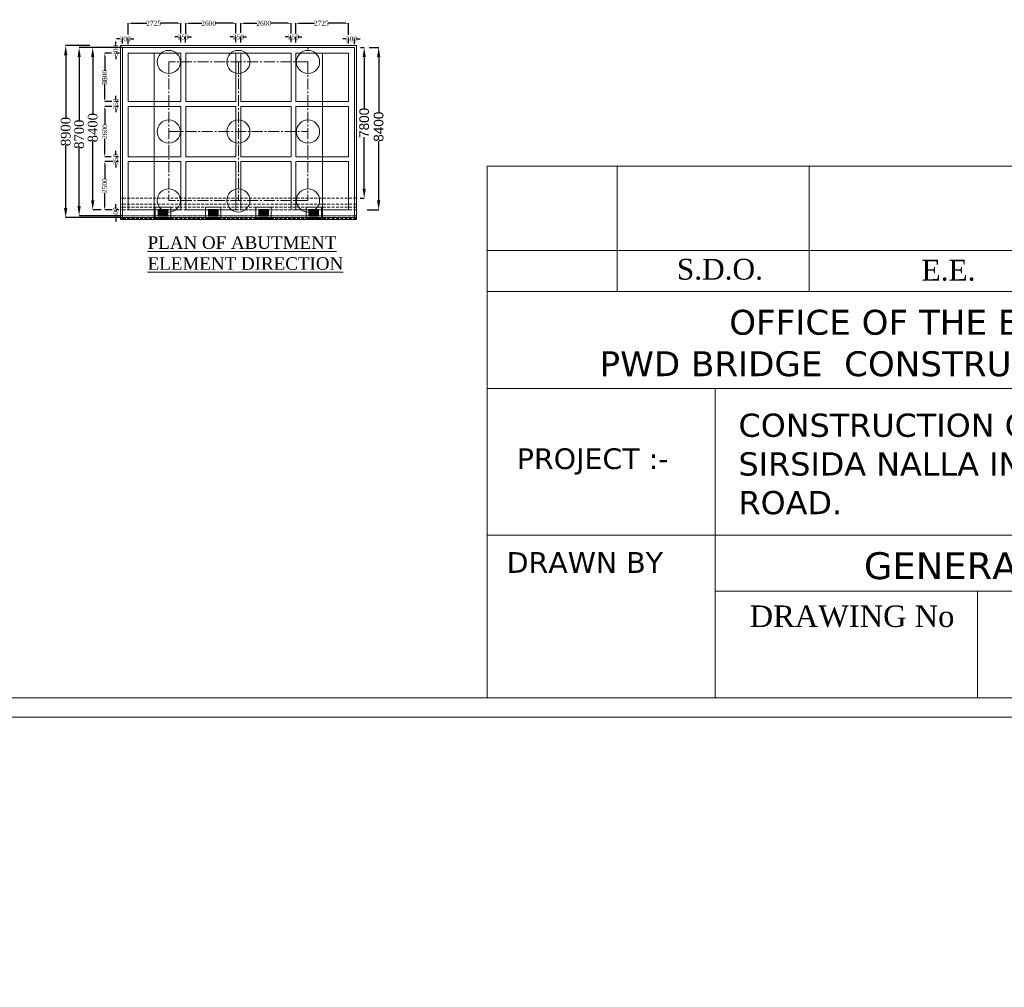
# Model space of a CAD drawing. Header units: millimetres. Extents: x -20950785 to 389010297, y -11535949 to 14056629.
# Tile 247 of 256: x 13515200 to 13617038, y -1696708 to -1596660. Entities that reach past the tile are written whole.
import ezdxf

# ---------------------------------------------------------------- set-up
doc = ezdxf.new("R2010")
doc.units = ezdxf.units.MM
doc.header["$LTSCALE"] = 60
doc.header["$MEASUREMENT"] = 0
doc.linetypes.add('CENTER2', pattern=[28.575, 19.05, -3.175, 3.175, -3.175])
doc.linetypes.add('HIDDEN', pattern=[0.375, 0.25, -0.125])
doc.styles.add('Annotative', font='arial.ttf')
doc.styles.add('PDF Arial Bold', font='times.ttf')
doc.styles.add('style1', font='txt.shx', dxfattribs={"height": 1})
doc.dimstyles.get("Standard").update_dxf_attribs({"dimtxt": 400, "dimasz": 215, "dimexe": 0.18, "dimexo": 0.0625, "dimgap": 0.09, "dimtad": 0, "dimtih": 1, "dimtoh": 1, "dimdec": 0, "dimzin": 4, "dimdsep": 46, "dimtxsty": 'Standard', "dimblk": 'OPEN90', "dimcen": 0, "dimadec": 0, "dimazin": 1, "dimtfac": 1, "dimtdec": 0, "dimtix": 1, "dimtofl": 0, "dimtmove": 0, "dimatfit": 3, "dimldrblk": 'OPEN30', "dimfxl": 1, "dimtolj": 1, "dimtzin": 0, "dimarcsym": 0})

# ---------------------------------------------------------------- blocks, each defined once
blk = doc.blocks.new('*D1266')
at = {"color": 0, "linetype": 'Continuous', "lineweight": -2, "ltscale": 2, "transparency": 16777216}
for p, q in [((13550453, -1599528), (13550832, -1599528)), ((13550832, -1600528), (13550832, -1605841)), ((13550832, -1614128), (13550832, -1608815)), ((13550422, -1615128), (13550832, -1615128))]:
    blk.add_line(p, q, dxfattribs=at)
at = {"color": 0, "linetype": 'Continuous', "lineweight": 9, "ltscale": 2, "transparency": 16777216}
for points in [[(13550665, -1600528), (13550998, -1600528), (13550832, -1599528)], [(13550665, -1614128), (13550998, -1614128), (13550832, -1615128)]]:
    blk.add_solid(points, dxfattribs=at)
at = {"layer": 'Defpoints', "color": 0, "linetype": 'Continuous', "lineweight": 9, "ltscale": 2, "transparency": 16777216}
for p in [(13550452, -1599528), (13550422, -1615128), (13550832, -1615128)]:
    blk.add_point(p, dxfattribs=at)
at = {"color": 0, "linetype": 'Continuous', "lineweight": 9, "ltscale": 2, "transparency": 16777216, "insert": (13550832, -1607328), "char_height": 1000, "attachment_point": 5, "rotation": 90, "style": 'PDF Arial Bold'}
blk.add_mtext('\\A1;{\\fArial|b0|i0|c0|p34;7800}', dxfattribs=at)
blk = doc.blocks.new('*D1267')
at = {"color": 0, "linetype": 'Continuous', "lineweight": -2, "ltscale": 2, "transparency": 16777216}
for p, q in [((13551346, -1599528), (13552329, -1599528)), ((13552329, -1600528), (13552329, -1606236)), ((13552329, -1615328), (13552329, -1609220)), ((13551129, -1616328), (13552329, -1616328))]:
    blk.add_line(p, q, dxfattribs=at)
at = {"color": 0, "linetype": 'Continuous', "lineweight": 9, "ltscale": 2, "transparency": 16777216}
for points in [[(13552162, -1600528), (13552495, -1600528), (13552329, -1599528)], [(13552162, -1615328), (13552495, -1615328), (13552329, -1616328)]]:
    blk.add_solid(points, dxfattribs=at)
at = {"layer": 'Defpoints', "color": 0, "linetype": 'Continuous', "lineweight": 9, "ltscale": 2, "transparency": 16777216}
for p in [(13551346, -1599528), (13551128, -1616328), (13552329, -1616328)]:
    blk.add_point(p, dxfattribs=at)
at = {"color": 0, "linetype": 'Continuous', "lineweight": 9, "ltscale": 2, "transparency": 16777216, "insert": (13552329, -1607728), "char_height": 1000, "attachment_point": 5, "rotation": 90, "style": 'PDF Arial Bold'}
blk.add_mtext('\\A1;{\\fArial|b0|i0|c0|p34;8400}', dxfattribs=at)
blk = doc.blocks.new('*D1270')
at = {"color": 0, "linetype": 'Continuous', "lineweight": -2, "ltscale": 2, "transparency": 16777216}
for p, q in [((13543768, -1598113), (13543768, -1597028)), ((13544068, -1597029), (13545691, -1597029)), ((13548918, -1597029), (13547104, -1597029)), ((13549218, -1598235), (13549218, -1597028))]:
    blk.add_line(p, q, dxfattribs=at)
at = {"color": 0, "linetype": 'Continuous', "lineweight": 9, "ltscale": 2, "transparency": 16777216}
for points in [[(13544068, -1596979), (13544068, -1597079), (13543768, -1597029)], [(13548918, -1596979), (13548918, -1597079), (13549218, -1597029)]]:
    blk.add_solid(points, dxfattribs=at)
at = {"layer": 'Defpoints', "color": 0, "linetype": 'Continuous', "lineweight": 9, "ltscale": 2, "transparency": 16777216}
for p in [(13543768, -1597029), (13543768, -1598113), (13549218, -1598235)]:
    blk.add_point(p, dxfattribs=at)
at = {"color": 0, "linetype": 'Continuous', "lineweight": 9, "ltscale": 2, "transparency": 16777216, "insert": (13546398, -1597029), "char_height": 500, "attachment_point": 5, "style": 'PDF Arial Bold'}
blk.add_mtext('\\A1;2725', dxfattribs=at)
blk = doc.blocks.new('*D1271')
at = {"color": 0, "linetype": 'Continuous', "lineweight": -2, "ltscale": 2, "transparency": 16777216}
for p, q in [((13538068, -1598023), (13538068, -1597028)), ((13538368, -1597029), (13539730, -1597029)), ((13542968, -1597029), (13541165, -1597029)), ((13543268, -1598080), (13543268, -1597028))]:
    blk.add_line(p, q, dxfattribs=at)
at = {"color": 0, "linetype": 'Continuous', "lineweight": 9, "ltscale": 2, "transparency": 16777216}
for points in [[(13538368, -1596979), (13538368, -1597079), (13538068, -1597029)], [(13542968, -1596979), (13542968, -1597079), (13543268, -1597029)]]:
    blk.add_solid(points, dxfattribs=at)
at = {"layer": 'Defpoints', "color": 0, "linetype": 'Continuous', "lineweight": 9, "ltscale": 2, "transparency": 16777216}
for p in [(13538068, -1597029), (13538068, -1598023), (13543268, -1598080)]:
    blk.add_point(p, dxfattribs=at)
at = {"color": 0, "linetype": 'Continuous', "lineweight": 9, "ltscale": 2, "transparency": 16777216, "insert": (13540448, -1597029), "char_height": 500, "attachment_point": 5, "style": 'PDF Arial Bold'}
blk.add_mtext('\\A1;2600', dxfattribs=at)
blk = doc.blocks.new('*D1272')
at = {"color": 0, "linetype": 'Continuous', "lineweight": -2, "ltscale": 2, "transparency": 16777216}
for p, q in [((13532368, -1598127), (13532368, -1597028)), ((13532668, -1597029), (13534030, -1597029)), ((13537268, -1597029), (13535465, -1597029)), ((13537568, -1598104), (13537568, -1597028))]:
    blk.add_line(p, q, dxfattribs=at)
at = {"color": 0, "linetype": 'Continuous', "lineweight": 9, "ltscale": 2, "transparency": 16777216}
for points in [[(13532668, -1596979), (13532668, -1597079), (13532368, -1597029)], [(13537268, -1596979), (13537268, -1597079), (13537568, -1597029)]]:
    blk.add_solid(points, dxfattribs=at)
at = {"layer": 'Defpoints', "color": 0, "linetype": 'Continuous', "lineweight": 9, "ltscale": 2, "transparency": 16777216}
for p in [(13532368, -1597029), (13532368, -1598127), (13537568, -1598104)]:
    blk.add_point(p, dxfattribs=at)
at = {"color": 0, "linetype": 'Continuous', "lineweight": 9, "ltscale": 2, "transparency": 16777216, "insert": (13534748, -1597029), "char_height": 500, "attachment_point": 5, "style": 'PDF Arial Bold'}
blk.add_mtext('\\A1;2600', dxfattribs=at)
blk = doc.blocks.new('*D1273')
at = {"color": 0, "linetype": 'Continuous', "lineweight": -2, "ltscale": 2, "transparency": 16777216}
for p, q in [((13526418, -1598175), (13526418, -1597028)), ((13526718, -1597029), (13528341, -1597029)), ((13531568, -1597029), (13529754, -1597029)), ((13531868, -1598079), (13531868, -1597028))]:
    blk.add_line(p, q, dxfattribs=at)
at = {"color": 0, "linetype": 'Continuous', "lineweight": 9, "ltscale": 2, "transparency": 16777216}
for points in [[(13526718, -1596979), (13526718, -1597079), (13526418, -1597029)], [(13531568, -1596979), (13531568, -1597079), (13531868, -1597029)]]:
    blk.add_solid(points, dxfattribs=at)
at = {"layer": 'Defpoints', "color": 0, "linetype": 'Continuous', "lineweight": 9, "ltscale": 2, "transparency": 16777216}
for p in [(13526418, -1597029), (13526418, -1598175), (13531868, -1598079)]:
    blk.add_point(p, dxfattribs=at)
at = {"color": 0, "linetype": 'Continuous', "lineweight": 9, "ltscale": 2, "transparency": 16777216, "insert": (13529048, -1597029), "char_height": 500, "attachment_point": 5, "style": 'PDF Arial Bold'}
blk.add_mtext('\\A1;2725', dxfattribs=at)
blk = doc.blocks.new('*D1274')
at = {"color": 0, "linetype": 'Continuous', "lineweight": -2, "ltscale": 2, "transparency": 16777216}
for p, q in [((13542968, -1598447), (13542668, -1598447)), ((13543268, -1598990), (13543268, -1598446)), ((13543768, -1599001), (13543768, -1598446)), ((13544068, -1598447), (13544368, -1598447))]:
    blk.add_line(p, q, dxfattribs=at)
at = {"color": 0, "linetype": 'Continuous', "lineweight": 9, "ltscale": 2, "transparency": 16777216}
for points in [[(13542968, -1598397), (13542968, -1598497), (13543268, -1598447)], [(13544068, -1598397), (13544068, -1598497), (13543768, -1598447)]]:
    blk.add_solid(points, dxfattribs=at)
at = {"layer": 'Defpoints', "color": 0, "linetype": 'Continuous', "lineweight": 9, "ltscale": 2, "transparency": 16777216}
for p in [(13543268, -1598447), (13543268, -1598990), (13543768, -1599001)]:
    blk.add_point(p, dxfattribs=at)
at = {"color": 0, "linetype": 'Continuous', "lineweight": 9, "ltscale": 2, "transparency": 16777216, "insert": (13543518, -1598447), "char_height": 500, "attachment_point": 5, "style": 'PDF Arial Bold'}
blk.add_mtext('\\A1;250', dxfattribs=at)
blk = doc.blocks.new('*D1275')
at = {"color": 0, "linetype": 'Continuous', "lineweight": -2, "ltscale": 2, "transparency": 16777216}
for p, q in [((13537268, -1598447), (13536968, -1598447)), ((13537568, -1598990), (13537568, -1598446)), ((13538068, -1599001), (13538068, -1598446)), ((13538368, -1598447), (13538668, -1598447))]:
    blk.add_line(p, q, dxfattribs=at)
at = {"color": 0, "linetype": 'Continuous', "lineweight": 9, "ltscale": 2, "transparency": 16777216}
for points in [[(13537268, -1598397), (13537268, -1598497), (13537568, -1598447)], [(13538368, -1598397), (13538368, -1598497), (13538068, -1598447)]]:
    blk.add_solid(points, dxfattribs=at)
at = {"layer": 'Defpoints', "color": 0, "linetype": 'Continuous', "lineweight": 9, "ltscale": 2, "transparency": 16777216}
for p in [(13537568, -1598447), (13537568, -1598990), (13538068, -1599001)]:
    blk.add_point(p, dxfattribs=at)
at = {"color": 0, "linetype": 'Continuous', "lineweight": 9, "ltscale": 2, "transparency": 16777216, "insert": (13537818, -1598447), "char_height": 500, "attachment_point": 5, "style": 'PDF Arial Bold'}
blk.add_mtext('\\A1;250', dxfattribs=at)
blk = doc.blocks.new('*D1276')
at = {"color": 0, "linetype": 'Continuous', "lineweight": -2, "ltscale": 2, "transparency": 16777216}
for p, q in [((13531561, -1598447), (13531261, -1598447)), ((13531861, -1598990), (13531861, -1598446)), ((13532362, -1599001), (13532362, -1598446)), ((13532662, -1598447), (13532962, -1598447))]:
    blk.add_line(p, q, dxfattribs=at)
at = {"color": 0, "linetype": 'Continuous', "lineweight": 9, "ltscale": 2, "transparency": 16777216}
for points in [[(13531561, -1598397), (13531561, -1598497), (13531861, -1598447)], [(13532662, -1598397), (13532662, -1598497), (13532362, -1598447)]]:
    blk.add_solid(points, dxfattribs=at)
at = {"layer": 'Defpoints', "color": 0, "linetype": 'Continuous', "lineweight": 9, "ltscale": 2, "transparency": 16777216}
for p in [(13531861, -1598447), (13531861, -1598990), (13532362, -1599001)]:
    blk.add_point(p, dxfattribs=at)
at = {"color": 0, "linetype": 'Continuous', "lineweight": 9, "ltscale": 2, "transparency": 16777216, "insert": (13532111, -1598447), "char_height": 500, "attachment_point": 5, "style": 'PDF Arial Bold'}
blk.add_mtext('\\A1;250', dxfattribs=at)
blk = doc.blocks.new('*D1277')
at = {"color": 0, "linetype": 'Continuous', "lineweight": -2, "ltscale": 2, "transparency": 16777216}
for p, q in [((13548918, -1598647), (13548618, -1598647)), ((13549218, -1599131), (13549218, -1598646)), ((13549818, -1599201), (13549818, -1598646)), ((13550118, -1598647), (13550418, -1598647))]:
    blk.add_line(p, q, dxfattribs=at)
at = {"color": 0, "linetype": 'Continuous', "lineweight": 9, "ltscale": 2, "transparency": 16777216}
for points in [[(13548918, -1598597), (13548918, -1598697), (13549218, -1598647)], [(13550118, -1598597), (13550118, -1598697), (13549818, -1598647)]]:
    blk.add_solid(points, dxfattribs=at)
at = {"layer": 'Defpoints', "color": 0, "linetype": 'Continuous', "lineweight": 9, "ltscale": 2, "transparency": 16777216}
for p in [(13549218, -1598647), (13549218, -1599131), (13549818, -1599201)]:
    blk.add_point(p, dxfattribs=at)
at = {"color": 0, "linetype": 'Continuous', "lineweight": 9, "ltscale": 2, "transparency": 16777216, "insert": (13549518, -1598647), "char_height": 500, "attachment_point": 5, "style": 'PDF Arial Bold'}
blk.add_mtext('\\A1;300', dxfattribs=at)
blk = doc.blocks.new('*D1278')
at = {"color": 0, "linetype": 'Continuous', "lineweight": -2, "ltscale": 2, "transparency": 16777216}
for p, q in [((13525518, -1598647), (13525218, -1598647)), ((13525818, -1599131), (13525818, -1598646)), ((13526418, -1599201), (13526418, -1598646)), ((13526718, -1598647), (13527018, -1598647))]:
    blk.add_line(p, q, dxfattribs=at)
at = {"color": 0, "linetype": 'Continuous', "lineweight": 9, "ltscale": 2, "transparency": 16777216}
for points in [[(13525518, -1598597), (13525518, -1598697), (13525818, -1598647)], [(13526718, -1598597), (13526718, -1598697), (13526418, -1598647)]]:
    blk.add_solid(points, dxfattribs=at)
at = {"layer": 'Defpoints', "color": 0, "linetype": 'Continuous', "lineweight": 9, "ltscale": 2, "transparency": 16777216}
for p in [(13525818, -1598647), (13525818, -1599131), (13526418, -1599201)]:
    blk.add_point(p, dxfattribs=at)
at = {"color": 0, "linetype": 'Continuous', "lineweight": 9, "ltscale": 2, "transparency": 16777216, "insert": (13526118, -1598647), "char_height": 500, "width": 1681.9, "attachment_point": 5, "style": 'PDF Arial Bold'}
blk.add_mtext('\\A1;300', dxfattribs=at)
blk = doc.blocks.new('*D1279')
at = {"color": 0, "linetype": 'Continuous', "lineweight": -2, "ltscale": 2, "transparency": 16777216}
for p, q in [((13524700, -1600128), (13523996, -1600128)), ((13523997, -1600428), (13523997, -1601920)), ((13523997, -1604828), (13523997, -1603336)), ((13524732, -1605128), (13523996, -1605128))]:
    blk.add_line(p, q, dxfattribs=at)
at = {"color": 0, "linetype": 'Continuous', "lineweight": 9, "ltscale": 2, "transparency": 16777216}
for points in [[(13523947, -1600428), (13524047, -1600428), (13523997, -1600128)], [(13523947, -1604828), (13524047, -1604828), (13523997, -1605128)]]:
    blk.add_solid(points, dxfattribs=at)
at = {"layer": 'Defpoints', "color": 0, "linetype": 'Continuous', "lineweight": 9, "ltscale": 2, "transparency": 16777216}
for p in [(13524700, -1600128), (13523997, -1605128), (13524732, -1605128)]:
    blk.add_point(p, dxfattribs=at)
at = {"color": 0, "linetype": 'Continuous', "lineweight": 9, "ltscale": 2, "transparency": 16777216, "insert": (13523997, -1602628), "char_height": 500, "attachment_point": 5, "rotation": 90, "style": 'PDF Arial Bold'}
blk.add_mtext('\\A1;5000', dxfattribs=at)
blk = doc.blocks.new('*D1280')
at = {"color": 0, "linetype": 'Continuous', "lineweight": -2, "ltscale": 2, "transparency": 16777216}
for p, q in [((13524700, -1600128), (13523996, -1600128)), ((13523997, -1600428), (13523997, -1601911)), ((13523997, -1604828), (13523997, -1603345)), ((13524732, -1605128), (13523996, -1605128))]:
    blk.add_line(p, q, dxfattribs=at)
at = {"color": 0, "linetype": 'Continuous', "lineweight": 9, "ltscale": 2, "transparency": 16777216}
for points in [[(13523947, -1600428), (13524047, -1600428), (13523997, -1600128)], [(13523947, -1604828), (13524047, -1604828), (13523997, -1605128)]]:
    blk.add_solid(points, dxfattribs=at)
at = {"layer": 'Defpoints', "color": 0, "linetype": 'Continuous', "lineweight": 9, "ltscale": 2, "transparency": 16777216}
for p in [(13524700, -1600128), (13523997, -1605128), (13524732, -1605128)]:
    blk.add_point(p, dxfattribs=at)
at = {"color": 0, "linetype": 'Continuous', "lineweight": 9, "ltscale": 2, "transparency": 16777216, "insert": (13523997, -1602628), "char_height": 500, "attachment_point": 5, "rotation": 90, "style": 'PDF Arial Bold'}
blk.add_mtext('\\A1;2500', dxfattribs=at)
blk = doc.blocks.new('*D1281')
at = {"color": 0, "linetype": 'Continuous', "lineweight": -2, "ltscale": 2, "transparency": 16777216}
for p, q in [((13524844, -1611328), (13523996, -1611328)), ((13523997, -1611628), (13523997, -1613111)), ((13523997, -1616028), (13523997, -1614545)), ((13524765, -1616328), (13523996, -1616328))]:
    blk.add_line(p, q, dxfattribs=at)
at = {"color": 0, "linetype": 'Continuous', "lineweight": 9, "ltscale": 2, "transparency": 16777216}
for points in [[(13523947, -1611628), (13524047, -1611628), (13523997, -1611328)], [(13523947, -1616028), (13524047, -1616028), (13523997, -1616328)]]:
    blk.add_solid(points, dxfattribs=at)
at = {"layer": 'Defpoints', "color": 0, "linetype": 'Continuous', "lineweight": 9, "ltscale": 2, "transparency": 16777216}
for p in [(13524844, -1611328), (13523997, -1616328), (13524766, -1616328)]:
    blk.add_point(p, dxfattribs=at)
at = {"color": 0, "linetype": 'Continuous', "lineweight": 9, "ltscale": 2, "transparency": 16777216, "insert": (13523997, -1613828), "char_height": 500, "attachment_point": 5, "rotation": 90, "style": 'PDF Arial Bold'}
blk.add_mtext('\\A1;2500', dxfattribs=at)
blk = doc.blocks.new('*D1282')
at = {"color": 0, "linetype": 'Continuous', "lineweight": -2, "ltscale": 2, "transparency": 16777216}
for p, q in [((13524716, -1605628), (13523996, -1605628)), ((13523997, -1605928), (13523997, -1607511)), ((13523997, -1610528), (13523997, -1608945)), ((13524671, -1610828), (13523996, -1610828))]:
    blk.add_line(p, q, dxfattribs=at)
at = {"color": 0, "linetype": 'Continuous', "lineweight": 9, "ltscale": 2, "transparency": 16777216}
for points in [[(13523947, -1605928), (13524047, -1605928), (13523997, -1605628)], [(13523947, -1610528), (13524047, -1610528), (13523997, -1610828)]]:
    blk.add_solid(points, dxfattribs=at)
at = {"layer": 'Defpoints', "color": 0, "linetype": 'Continuous', "lineweight": 9, "ltscale": 2, "transparency": 16777216}
for p in [(13524716, -1605628), (13523997, -1610828), (13524672, -1610828)]:
    blk.add_point(p, dxfattribs=at)
at = {"color": 0, "linetype": 'Continuous', "lineweight": 9, "ltscale": 2, "transparency": 16777216, "insert": (13523997, -1608228), "char_height": 500, "attachment_point": 5, "rotation": 90, "style": 'PDF Arial Bold'}
blk.add_mtext('\\A1;2600', dxfattribs=at)
blk = doc.blocks.new('*D1283')
at = {"color": 0, "linetype": 'Continuous', "lineweight": -2, "ltscale": 2, "transparency": 16777216}
for p, q in [((13525127.5, -1604828), (13525127.5, -1604528)), ((13525434.4375, -1605128), (13525127.32, -1605128)), ((13525405.4375, -1605628), (13525127.32, -1605628)), ((13525127.5, -1605928), (13525127.5, -1606228))]:
    blk.add_line(p, q, dxfattribs=at)
at = {"color": 0, "linetype": 'Continuous', "lineweight": 9, "ltscale": 2, "transparency": 16777216}
for points in [[(13525077.5, -1604828), (13525177.5, -1604828), (13525127.5, -1605128)], [(13525077.5, -1605928), (13525177.5, -1605928), (13525127.5, -1605628)]]:
    blk.add_solid(points, dxfattribs=at)
at = {"layer": 'Defpoints', "color": 0, "linetype": 'Continuous', "lineweight": 9, "ltscale": 2, "transparency": 16777216}
for p in [(13525127.5, -1605628), (13525405.5, -1605628), (13525434.5, -1605128)]:
    blk.add_point(p, dxfattribs=at)
at = {"color": 0, "linetype": 'Continuous', "lineweight": 9, "ltscale": 2, "transparency": 16777216, "insert": (13525127.5, -1605378), "char_height": 500, "attachment_point": 5, "rotation": 90, "style": 'PDF Arial Bold'}
blk.add_mtext('\\A1;250', dxfattribs=at)
blk = doc.blocks.new('*D1284')
at = {"color": 0, "linetype": 'Continuous', "lineweight": -2, "ltscale": 2, "transparency": 16777216}
for p, q in [((13525434.4375, -1610828), (13525127.32, -1610828)), ((13525127.5, -1610528), (13525127.5, -1610228)), ((13525405.4375, -1611328), (13525127.32, -1611328)), ((13525127.5, -1611628), (13525127.5, -1611928))]:
    blk.add_line(p, q, dxfattribs=at)
at = {"color": 0, "linetype": 'Continuous', "lineweight": 9, "ltscale": 2, "transparency": 16777216}
for points in [[(13525077.5, -1610528), (13525177.5, -1610528), (13525127.5, -1610828)], [(13525077.5, -1611628), (13525177.5, -1611628), (13525127.5, -1611328)]]:
    blk.add_solid(points, dxfattribs=at)
at = {"layer": 'Defpoints', "color": 0, "linetype": 'Continuous', "lineweight": 9, "ltscale": 2, "transparency": 16777216}
for p in [(13525434.5, -1610828), (13525127.5, -1611328), (13525405.5, -1611328)]:
    blk.add_point(p, dxfattribs=at)
at = {"color": 0, "linetype": 'Continuous', "lineweight": 9, "ltscale": 2, "transparency": 16777216, "insert": (13525127.5, -1611078), "char_height": 500, "attachment_point": 5, "rotation": 90, "style": 'PDF Arial Bold'}
blk.add_mtext('\\A1;250', dxfattribs=at)
blk = doc.blocks.new('*D1285')
at = {"color": 0, "linetype": 'Continuous', "lineweight": -2, "ltscale": 2, "transparency": 16777216}
for p, q in [((13525472.695, -1599528), (13525127.32, -1599528)), ((13525127.5, -1599228), (13525127.5, -1598928)), ((13525530.4375, -1600128), (13525127.32, -1600128)), ((13525127.5, -1600428), (13525127.5, -1600728))]:
    blk.add_line(p, q, dxfattribs=at)
at = {"color": 0, "linetype": 'Continuous', "lineweight": 9, "ltscale": 2, "transparency": 16777216}
for points in [[(13525077.5, -1599228), (13525177.5, -1599228), (13525127.5, -1599528)], [(13525077.5, -1600428), (13525177.5, -1600428), (13525127.5, -1600128)]]:
    blk.add_solid(points, dxfattribs=at)
at = {"layer": 'Defpoints', "color": 0, "linetype": 'Continuous', "lineweight": 9, "ltscale": 2, "transparency": 16777216}
for p in [(13525472.7575, -1599528), (13525127.5, -1600128), (13525530.5, -1600128)]:
    blk.add_point(p, dxfattribs=at)
at = {"color": 0, "linetype": 'Continuous', "lineweight": 9, "ltscale": 2, "transparency": 16777216, "insert": (13525127.5, -1599828), "char_height": 500, "attachment_point": 5, "rotation": 90, "style": 'PDF Arial Bold'}
blk.add_mtext('\\A1;300', dxfattribs=at)
blk = doc.blocks.new('*D1286')
at = {"color": 0, "linetype": 'Continuous', "lineweight": -2, "ltscale": 2, "transparency": 16777216}
for p, q in [((13525127.5, -1616028), (13525127.5, -1615728)), ((13525464.4375, -1616328), (13525127.32, -1616328)), ((13525405.4375, -1616928), (13525127.32, -1616928)), ((13525127.5, -1617228), (13525127.5, -1617528))]:
    blk.add_line(p, q, dxfattribs=at)
at = {"color": 0, "linetype": 'Continuous', "lineweight": 9, "ltscale": 2, "transparency": 16777216}
for points in [[(13525077.5, -1616028), (13525177.5, -1616028), (13525127.5, -1616328)], [(13525077.5, -1617228), (13525177.5, -1617228), (13525127.5, -1616928)]]:
    blk.add_solid(points, dxfattribs=at)
at = {"layer": 'Defpoints', "color": 0, "linetype": 'Continuous', "lineweight": 9, "ltscale": 2, "transparency": 16777216}
for p in [(13525127.5, -1616928), (13525405.5, -1616928), (13525464.5, -1616328)]:
    blk.add_point(p, dxfattribs=at)
at = {"color": 0, "linetype": 'Continuous', "lineweight": 9, "ltscale": 2, "transparency": 16777216, "insert": (13525127.5, -1616628), "char_height": 500, "attachment_point": 5, "rotation": 90, "style": 'PDF Arial Bold'}
blk.add_mtext('\\A1;300', dxfattribs=at)
blk = doc.blocks.new('*D1287')
at = {"color": 0, "linetype": 'Continuous', "lineweight": -2, "ltscale": 2, "transparency": 16777216}
for p, q in [((13522441, -1599328), (13519955, -1599328)), ((13519956, -1600328), (13519956, -1606822)), ((13519956, -1616128), (13519956, -1609634)), ((13525618, -1617128), (13519955, -1617128))]:
    blk.add_line(p, q, dxfattribs=at)
at = {"color": 0, "linetype": 'Continuous', "lineweight": 9, "ltscale": 2, "transparency": 16777216}
for points in [[(13519789, -1600328), (13520122, -1600328), (13519956, -1599328)], [(13519789, -1616128), (13520122, -1616128), (13519956, -1617128)]]:
    blk.add_solid(points, dxfattribs=at)
at = {"layer": 'Defpoints', "color": 0, "linetype": 'Continuous', "lineweight": 9, "ltscale": 2, "transparency": 16777216}
for p in [(13522442, -1599328), (13519956, -1617128), (13525618, -1617128)]:
    blk.add_point(p, dxfattribs=at)
at = {"color": 0, "linetype": 'Continuous', "lineweight": 9, "ltscale": 2, "transparency": 16777216, "insert": (13519956, -1608228), "char_height": 1000, "attachment_point": 5, "rotation": 90, "style": 'PDF Arial Bold'}
blk.add_mtext('\\A1;8900', dxfattribs=at)
blk = doc.blocks.new('*D1288')
at = {"color": 0, "linetype": 'Continuous', "lineweight": -2, "ltscale": 2, "transparency": 16777216}
for p, q in [((13523562, -1599528), (13522752, -1599528)), ((13522752, -1600528), (13522752, -1606422)), ((13522752, -1615328), (13522752, -1609234)), ((13523614, -1616328), (13522752, -1616328))]:
    blk.add_line(p, q, dxfattribs=at)
at = {"color": 0, "linetype": 'Continuous', "lineweight": 9, "ltscale": 2, "transparency": 16777216}
for points in [[(13522586, -1600528), (13522919, -1600528), (13522752, -1599528)], [(13522586, -1615328), (13522919, -1615328), (13522752, -1616328)]]:
    blk.add_solid(points, dxfattribs=at)
at = {"layer": 'Defpoints', "color": 0, "linetype": 'Continuous', "lineweight": 9, "ltscale": 2, "transparency": 16777216}
for p in [(13523562, -1599528), (13522752, -1616328), (13523614, -1616328)]:
    blk.add_point(p, dxfattribs=at)
at = {"color": 0, "linetype": 'Continuous', "lineweight": 9, "ltscale": 2, "transparency": 16777216, "insert": (13522752, -1607828), "char_height": 1000, "attachment_point": 5, "rotation": 90, "style": 'PDF Arial Bold'}
blk.add_mtext('\\A1;8400', dxfattribs=at)
blk = doc.blocks.new('*D1289')
at = {"color": 0, "linetype": 'Continuous', "lineweight": -2, "ltscale": 2, "transparency": 16777216}
for p, q in [((13525818, -1599528), (13521347, -1599528)), ((13521348, -1600528), (13521348, -1607097)), ((13521348, -1615928), (13521348, -1609909)), ((13525818, -1616928), (13521347, -1616928))]:
    blk.add_line(p, q, dxfattribs=at)
at = {"color": 0, "linetype": 'Continuous', "lineweight": 9, "ltscale": 2, "transparency": 16777216}
for points in [[(13521181, -1600528), (13521514, -1600528), (13521348, -1599528)], [(13521181, -1615928), (13521514, -1615928), (13521348, -1616928)]]:
    blk.add_solid(points, dxfattribs=at)
at = {"layer": 'Defpoints', "color": 0, "linetype": 'Continuous', "lineweight": 9, "ltscale": 2, "transparency": 16777216}
for p in [(13525818, -1599528), (13521348, -1616928), (13525818, -1616928)]:
    blk.add_point(p, dxfattribs=at)
at = {"color": 0, "linetype": 'Continuous', "lineweight": 9, "ltscale": 2, "transparency": 16777216, "insert": (13521348, -1608503), "char_height": 1000, "attachment_point": 5, "rotation": 90, "style": 'PDF Arial Bold'}
blk.add_mtext('\\A1;8700', dxfattribs=at)

msp = doc.modelspace()

# ---------------------------------------------------------------- hatches: boundary and pattern name
at = {"linetype": 'Continuous', "lineweight": 9, "ltscale": 2}
h = msp.add_hatch(dxfattribs=at)
h.set_pattern_fill('GOST_GROUND', scale=10, angle=-90)
h.set_pattern_definition([(315, (16542875.5, 20788669), (-3e-14, -141.42135624), [200]), (315, (16542875.5, 20788639), (-3e-14, -141.42135624), [200]), (315, (16542875.5, 20788609), (-3e-14, -141.42135624), [200])])
h.paths.add_polyline_path([(13529518.5, -1616278), (13529518.5, -1616978), (13530518.5, -1616978), (13530518.5, -1616278)])
h = msp.add_hatch(dxfattribs=at)
h.set_pattern_fill('GOST_GROUND', scale=10, angle=-90)
h.set_pattern_definition([(315, (16548075.5, 20788669), (-3e-14, -141.42135624), [200]), (315, (16548075.5, 20788639), (-3e-14, -141.42135624), [200]), (315, (16548075.5, 20788609), (-3e-14, -141.42135624), [200])])
h.paths.add_polyline_path([(13534718.5, -1616278), (13534718.5, -1616978), (13535718.5, -1616978), (13535718.5, -1616278)])
h = msp.add_hatch(dxfattribs=at)
h.set_pattern_fill('GOST_GROUND', scale=10, angle=-90)
h.set_pattern_definition([(315, (16553275.5, 20788669), (-3e-14, -141.42135624), [200]), (315, (16553275.5, 20788639), (-3e-14, -141.42135624), [200]), (315, (16553275.5, 20788609), (-3e-14, -141.42135624), [200])])
h.paths.add_polyline_path([(13539918.5, -1616278), (13539918.5, -1616978), (13540918.5, -1616978), (13540918.5, -1616278)])
h = msp.add_hatch(dxfattribs=at)
h.set_pattern_fill('GOST_GROUND', scale=10, angle=-90)
h.set_pattern_definition([(315, (16558475.5, 20788669), (-3e-14, -141.42135624), [200]), (315, (16558475.5, 20788639), (-3e-14, -141.42135624), [200]), (315, (16558475.5, 20788609), (-3e-14, -141.42135624), [200])])
h.paths.add_polyline_path([(13545118.5, -1616278), (13545118.5, -1616978), (13546118.5, -1616978), (13546118.5, -1616278)])

# ---------------------------------------------------------------- linework, layer by layer
at = {"color": 7, "linetype": 'Continuous', "lineweight": 9, "ltscale": 2}
for p, q in [((13525618.5, -1617328), (13525618.5, -1599328)), ((13550018.5, -1599328), (13525618.5, -1599328)), ((13525818.5, -1617328), (13525818.5, -1599528)), ((13549818.5, -1599528), (13525818.5, -1599528)), ((13545018.5, -1599750.21), (13545018.5, -1599528)), ((13549818.5, -1615278), (13549818.5, -1599528)), ((13550018.5, -1617328), (13550018.5, -1599328)), ((13526418.5, -1605128), (13526418.5, -1600128)), ((13531868.5, -1600128), (13526418.5, -1600128)), ((13529118.5, -1600128), (13529118.5, -1617328)), ((13531868.5, -1605128), (13531868.5, -1600128)), ((13532368.5, -1605128), (13532368.5, -1600128)), ((13537568.5, -1600128), (13532368.5, -1600128)), ((13537568.5, -1605128), (13537568.5, -1600128)), ((13538068.5, -1600128), (13537568.5, -1600128)), ((13538068.5, -1605128), (13538068.5, -1600128)), ((13543268.5, -1600128), (13538068.5, -1600128)), ((13543268.5, -1605128), (13543268.5, -1600128)), ((13543768.5, -1605128), (13543768.5, -1600128)), ((13549218.5, -1600128), (13543768.5, -1600128)), ((13546518.5, -1600128), (13546518.5, -1617328)), ((13549218.5, -1605128), (13549218.5, -1600128)), ((13526418.5, -1605128), (13530318.5, -1605128)), ((13526418.5, -1605128), (13531868.5, -1605128)), ((13526418.5, -1610828), (13526418.5, -1605628)), ((13526418.5, -1605628), (13531868.5, -1605628)), ((13531868.5, -1610828), (13531868.5, -1605628)), ((13532368.5, -1605128), (13537568.5, -1605128)), ((13532368.5, -1610828), (13532368.5, -1605628)), ((13532368.5, -1605628), (13537568.5, -1605628)), ((13537218.5, -1605128), (13537568.5, -1605128)), ((13537568.5, -1610828), (13537568.5, -1605628)), ((13538068.5, -1605128), (13543268.5, -1605128)), ((13538068.5, -1610828), (13538068.5, -1605628)), ((13538068.5, -1605628), (13543268.5, -1605628)), ((13543268.5, -1610828), (13543268.5, -1605628)), ((13543768.5, -1605128), (13549218.5, -1605128)), ((13543768.5, -1610828), (13543768.5, -1605628)), ((13543768.5, -1605628), (13549218.5, -1605628)), ((13549218.5, -1610828), (13549218.5, -1605628)), ((13526418.5, -1610828), (13531868.5, -1610828)), ((13532368.5, -1610828), (13537568.5, -1610828)), ((13538068.5, -1610828), (13543268.5, -1610828)), ((13543768.5, -1610828), (13549218.5, -1610828)), ((13526418.5, -1616328), (13526418.5, -1611328)), ((13526418.5, -1611328), (13530318.5, -1611328)), ((13526418.5, -1611328), (13531868.5, -1611328)), ((13531868.5, -1616328), (13531868.5, -1611328)), ((13532368.5, -1616328), (13532368.5, -1611328)), ((13532368.5, -1611328), (13537568.5, -1611328)), ((13537218.5, -1611328), (13537568.5, -1611328)), ((13537568.5, -1616328), (13537568.5, -1611328)), ((13538068.5, -1616328), (13538068.5, -1611328)), ((13538068.5, -1611328), (13543268.5, -1611328)), ((13543268.5, -1616328), (13543268.5, -1611328)), ((13543768.5, -1616328), (13543768.5, -1611328)), ((13543768.5, -1611328), (13549218.5, -1611328)), ((13549218.5, -1616328), (13549218.5, -1611328)), ((13563536.54, -1611800.68, -16236.32), (13563536.54, -1666785)), ((13529218.5, -1617228), (13529218.5, -1616028)), ((13529218.5, -1616028), (13530818.5, -1616028)), ((13530818.5, -1616028), (13530818.5, -1617228)), ((13534418.5, -1617228), (13534418.5, -1616028)), ((13534418.5, -1616028), (13536018.5, -1616028)), ((13536018.5, -1616028), (13536018.5, -1617228)), ((13539618.5, -1617228), (13539618.5, -1616028)), ((13539618.5, -1616028), (13541218.5, -1616028)), ((13541218.5, -1616028), (13541218.5, -1617228)), ((13544818.5, -1617228), (13544818.5, -1616028)), ((13544818.5, -1616028), (13546418.5, -1616028)), ((13546418.5, -1616028), (13546418.5, -1617228)), ((13549818.5, -1615278), (13549818.5, -1617328)), ((13550018.5, -1617128), (13525618.5, -1617128)), ((13526418.5, -1616328), (13530318.5, -1616328)), ((13528618.5, -1616328), (13531868.5, -1616328)), ((13528618.5, -1616328), (13531868.5, -1616328)), ((13528618.5, -1616328), (13531868.5, -1616328)), ((13530518.5, -1616278), (13529518.5, -1616278)), ((13529518.5, -1616278), (13529518.5, -1616978)), ((13530518.5, -1616978), (13529518.5, -1616978)), ((13530518.5, -1616278), (13530518.5, -1616978)), ((13532368.5, -1616328), (13536618.5, -1616328)), ((13532368.5, -1616328), (13536618.5, -1616328)), ((13532368.5, -1616328), (13536618.5, -1616328)), ((13535718.5, -1616278), (13534718.5, -1616278)), ((13534718.5, -1616278), (13534718.5, -1616978)), ((13535718.5, -1616978), (13534718.5, -1616978)), ((13535718.5, -1616278), (13535718.5, -1616978)), ((13540918.5, -1616278), (13539918.5, -1616278)), ((13539918.5, -1616278), (13539918.5, -1616978)), ((13540918.5, -1616978), (13539918.5, -1616978)), ((13540918.5, -1616278), (13540918.5, -1616978)), ((13543768.5, -1616328), (13549218.5, -1616328)), ((13546118.5, -1616278), (13545118.5, -1616278)), ((13545118.5, -1616278), (13545118.5, -1616978)), ((13546118.5, -1616978), (13545118.5, -1616978)), ((13546118.5, -1616278), (13546118.5, -1616978)), ((13550018.5, -1617328), (13525618.5, -1617328)), ((13530818.5, -1617228), (13529218.5, -1617228)), ((13536018.5, -1617228), (13534418.5, -1617228)), ((13541218.5, -1617228), (13539618.5, -1617228)), ((13546418.5, -1617228), (13544818.5, -1617228)), ((13563536.54, -1666785), (13685270.2, -1666785))]:
    msp.add_line(p, q, dxfattribs=at)
at = {"color": 7, "linetype": 'CENTER2', "lineweight": 9}
for p, q in [((13530618.5, -1601028), (13530618.5, -1615350.21)), ((13545018.5, -1601028), (13530618.5, -1601028)), ((13530618.5, -1601028), (13530618.5, -1608228)), ((13537818.5, -1601028), (13537818.5, -1615350.21)), ((13545018.5, -1601028), (13545018.5, -1615350.21)), ((13530618.5, -1608228), (13545018.5, -1608228)), ((13545018.5, -1615350.21), (13530618.5, -1615350.21))]:
    msp.add_line(p, q, dxfattribs=at)
at = {"linetype": 'Continuous', "lineweight": 9}
for p, q in [((13563536.54, -1611800.68, -16236.32), (13685270.2, -1611800.68, -16236.32)), ((13577000.07, -1611800.68, -16236.32), (13577000.07, -1624769.16, -16236.32)), ((13596858.61, -1620992.91, -16236.32), (13596858.61, -1611800.68, -16236.32)), ((13596858.61, -1611800.68, -16236.32), (13596858.61, -1624769.16, -16236.32)), ((13563536.54, -1620522.9, -16236.32), (13685270.2, -1620522.9, -16236.32)), ((13563536.54, -1624769.16, -16236.32), (13685270.2, -1624769.16, -16236.32)), ((13563561.66, -1634808.74, -16236.32), (13685270.2, -1634808.74, -16236.32)), ((13587129.56, -1634808.74, 1319.08), (13587129.56, -1666785, 1319.08)), ((13563561.66, -1649951.23, -7954.27), (13572716.98, -1649951.23, -4572.38)), ((13572716.98, -1649951.23, 1319.08), (13685270.2, -1649951.23, 42895.18)), ((13587129.56, -1655740.02, -54041.79), (13685270.2, -1655740.02)), ((13614250.9, -1655740.02, -16236.32), (13614250.9, -1666785, -16236.32))]:
    msp.add_line(p, q, dxfattribs=at)
at = {"color": 7, "linetype": 'HIDDEN', "lineweight": 9, "ltscale": 20}
for p, q in [((13550018.5, -1615128), (13525618.5, -1615128)), ((13550018.5, -1615728), (13525618.5, -1615728)), ((13550018.5, -1616028), (13525618.5, -1616028)), ((13550018.5, -1616328), (13525618.5, -1616328)), ((13538068.5, -1616328), (13543268.5, -1616328)), ((13538068.5, -1616328), (13543268.5, -1616328)), ((13550018.5, -1617228), (13525618.5, -1617228))]:
    msp.add_line(p, q, dxfattribs=at)
at = {"color": 7, "linetype": 'HIDDEN', "lineweight": 9, "ltscale": 2}
for p, q in [((13550018.5, -1616928), (13525618.5, -1616928)), ((13534618.5, -1616328), (13537568.5, -1616328)), ((13534618.5, -1616328), (13537568.5, -1616328)), ((13550018.5, -1617328), (13525618.5, -1617328))]:
    msp.add_line(p, q, dxfattribs=at)
at = {"color": 7, "linetype": 'Continuous', "lineweight": 9, "ltscale": 2}
for points in [[(13349894, -1428738.8), (13687270.2, -1428738.8), (13687270.2, -1668785), (13349894, -1668785)], [(13351894, -1430738.8), (13685270.2, -1430738.8), (13685270.2, -1666785), (13351894, -1666785)]]:
    msp.add_lwpolyline(points, close=True, dxfattribs=at)
for centre, radius in [((13500903, -1533338), 347474.95), ((13530618.5, -1601028), 1200), ((13537818.5, -1601028), 1200), ((13545018.5, -1601028), 1200), ((13530618.5, -1608228), 1200), ((13537818.5, -1608228), 1200), ((13545018.5, -1608228), 1200), ((13530618.5, -1615350.21), 1200), ((13537818.5, -1615350.21), 1200), ((13545018.5, -1615350.21), 1200)]:
    msp.add_circle(centre, radius, dxfattribs=at)

# ---------------------------------------------------------------- texts
at = {"color": 7, "linetype": 'Continuous', "lineweight": 9, "insert": (13586652.08, -2942063.51), "char_height": 2000, "attachment_point": 1, "rotation": 90, "style": 'Annotative'}
msp.add_mtext_dynamic_manual_height_columns('\\pi666.54523;RCC BOX TYPE ABUTMENT', width=38004.3046, gutter_width=1000, heights=[0], dxfattribs=at)
at = {"color": 7, "linetype": 'Continuous', "lineweight": 9, "ltscale": 2, "insert": (13380217.17, -1615916.65), "char_height": 900, "attachment_point": 1, "style": 'PDF Arial Bold'}
msp.add_mtext_dynamic_manual_height_columns('\\pi1240.70522,t5740.70522;Moderately \\P\\pi690.45288,t5190.45288;Stronge Rock', width=8577.0125, gutter_width=1, heights=[0], dxfattribs=at)
at = {"linetype": 'Continuous', "lineweight": 9, "attachment_point": 1}
for s, insert, char_height, width in [('{\\fTimes New Roman|b0|i0|c0|p18;\\LPLAN OF ABUTMENT ELEMENT DIRECTION\\Fitalicc|c0; }', (13528433.1, -1619054.12), 1300, 23779.3902), ('\\pi7448.80773;{\\fTimes New Roman|b0|i0|c0|p18;\\LCertified that the boring details  shown are correct.}', (11996265.89, -1637530.04), 1915.15152, 72153.3279), ('\\pi7448.80773;{\\fTimes New Roman|b0|i0|c0|p18;\\LCertified that the boring details  shown are correct.}', (13354190.39, -1637530.04), 1915.15152, 72153.3279)]:
    msp.add_mtext(s, dxfattribs=dict(at, insert=insert, char_height=char_height, width=width))
at = {"linetype": 'Continuous', "lineweight": 9, "attachment_point": 1, "style": 'style1'}
for s, insert, char_height in [('{\\fTimes New Roman|b0|i0|c0|p18;\\H0.96451x;S.D.O.     \\H1.0368x;                    }', (13583166.47, -1621391.04, 32003.56), 2222.8936), ('{\\fTimes New Roman|b0|i0|c0|p18;\\H0.96451x;E.E.  \\H1.0368x;                       }', (13608483.05, -1621488.83, -16236.32), 2222.8936), ('{\\fTimes New Roman|b0|i0|c0|p18;                        \\fVerdana|b0|i0|c0|p34;\\H1.15741x;OFFICE OF THE EXECUTIVE ENGINEER \\P      PWD BRIDGE  CONSTRUCTION DIVISION  KANKER (C.G.)   }', (13568441.01, -1626657.19, -54828.22), 2222.89356), ('{\\fVerdana|b0|i0|c0|p34;\\H0.96451x;PROJECT :-    \\fTimes New Roman|b0|i0|c0|p18;\\H1.0368x;                   }', (13566615.93, -1640981.27, -64476.19), 2222.89356), ('{\\fVerdana|b0|i0|c0|p34;\\H0.96451x;DRAWN BY  \\fTimes New Roman|b0|i0|c0|p18; \\H1.0368x;                     }', (13565564.82, -1651710.76, 32003.56), 2222.89356), ('{\\fVerdana|b0|i0|c0|p34;GENERAL ARRANGEMENT DRAWING       \\fTimes New Roman|b0|i0|c0|p18;                }', (13602516.71, -1651724.37, -16236.32), 2778.61696), ('{\\fTimes New Roman|b0|i0|c0|p18;DRAWING No                      }', (13590704.92, -1657227.51, -16236.32), 2222.8936)]:
    msp.add_mtext(s, dxfattribs=dict(at, insert=insert, char_height=char_height))
at = {"linetype": 'Continuous', "lineweight": 9, "insert": (13589544.41, -1637388.5, -64476.19), "char_height": 2400, "width": 94895.4901, "attachment_point": 1, "style": 'style1'}
msp.add_mtext('{\\fVerdana|b0|i0|c0|p34;CONSTRUCTION OF HIGH  LEVEL BRIDGE ACROSS SIRSIDA NALLA IN KM-5/4 ON CHARBHATA-MARKATOLA ROAD.\\fTimes New Roman|b0|i0|c0|p18;   }', dxfattribs=at)

# ---------------------------------------------------------------- dimensions: what is measured, and where the dimension line sits
at = {"color": 7, "linetype": 'Continuous', "lineweight": 9, "ltscale": 2}
for base, p1, p2, text, picture, middle in [((13526418.5, -1597028.65), (13531868.5, -1598078.65), (13526418.5, -1598174.65), '2725', '*D1273', (13529047.5, -1597028.65)), ((13532368.5, -1597028.65), (13537568.5, -1598103.65), (13532368.5, -1598126.65), '2600', '*D1272', (13534747.5, -1597028.65)), ((13538068.5, -1597028.65), (13543268.5, -1598079.65), (13538068.5, -1598022.65), '2600', '*D1271', (13540447.5, -1597028.65)), ((13543768.5, -1597028.65), (13549218.5, -1598234.65), (13543768.5, -1598112.65), '2725', '*D1270', (13546397.5, -1597028.65)), ((13525818.5, -1598646.65), (13526417.5, -1599200.65), (13525818.5, -1599130.65), '300', '*D1278', (13526118, -1598646.65)), ((13531861.5, -1598446.65), (13532361.5, -1599000.65), (13531861.5, -1598989.65), '250', '*D1276', (13532111.5, -1598446.65)), ((13537568.5, -1598446.65), (13538068.5, -1599000.65), (13537568.5, -1598989.65), '250', '*D1275', (13537818.5, -1598446.65)), ((13543268.5, -1598446.65), (13543768.5, -1599000.65), (13543268.5, -1598989.65), '250', '*D1274', (13543518.5, -1598446.65)), ((13549218.5, -1598646.65), (13549817.5, -1599200.65), (13549218.5, -1599130.65), '300', '*D1277', (13549518, -1598646.65))]:
    dim = msp.add_linear_dim(base=base, p1=p1, p2=p2, text=text, dimstyle='Standard', override={"dimtxt": 500, "dimasz": 300, "dimtxsty": 'PDF Arial Bold', "dimfxl": 300}, dxfattribs=at)
    dim.commit()
    dim.dimension.update_dxf_attribs({"geometry": picture, "text_midpoint": middle, "dimtype": 160})
for base, p1, p2, text, picture, middle in [((13519955.5, -1617128), (13522441.5, -1599328), (13525618.5, -1617128), '8900', '*D1287', (13519955.5, -1608228)), ((13521347.5, -1616928), (13525818.5, -1599528), (13525818.5, -1616928), '8700', '*D1289', (13521347.5, -1608503)), ((13522752.5, -1616328), (13523562.5, -1599528), (13523614.26, -1616328), '8400', '*D1288', (13522752.5, -1607828)), ((13550831.5, -1615128), (13550452.5, -1599528), (13550421.5, -1615128), '{\\fArial|b0|i0|c0|p34;7800}', '*D1266', (13550831.5, -1607328)), ((13552328.5, -1616328), (13551345.5, -1599528), (13551128.5, -1616328), '{\\fArial|b0|i0|c0|p34;8400}', '*D1267', (13552328.5, -1607728))]:
    dim = msp.add_linear_dim(base=base, p1=p1, p2=p2, angle=270, text=text, dimstyle='Standard', override={"dimtxt": 1000, "dimasz": 1000, "dimtxsty": 'PDF Arial Bold', "dimfxl": 300}, dxfattribs=at)
    dim.commit()
    dim.dimension.update_dxf_attribs({"geometry": picture, "text_midpoint": middle, "dimtype": 160, "text_rotation": 90})
for base, p1, p2, text, picture, middle in [((13525127.5, -1600128), (13525472.76, -1599528), (13525530.5, -1600128), '300', '*D1285', (13525127.5, -1599828)), ((13523996.5, -1605128), (13524700.5, -1600128), (13524732.5, -1605128), '2500', '*D1280', (13523996.5, -1602628)), ((13525127.5, -1605628), (13525434.5, -1605128), (13525405.5, -1605628), '250', '*D1283', (13525127.5, -1605378)), ((13523996.5, -1610828), (13524716.5, -1605628), (13524671.5, -1610828), '2600', '*D1282', (13523996.5, -1608228)), ((13525127.5, -1611328), (13525434.5, -1610828), (13525405.5, -1611328), '250', '*D1284', (13525127.5, -1611078)), ((13523996.5, -1616328), (13524844.5, -1611328), (13524765.5, -1616328), '2500', '*D1281', (13523996.5, -1613828)), ((13525127.5, -1616928), (13525464.5, -1616328), (13525405.5, -1616928), '300', '*D1286', (13525127.5, -1616628))]:
    dim = msp.add_linear_dim(base=base, p1=p1, p2=p2, angle=270, text=text, dimstyle='Standard', override={"dimtxt": 500, "dimasz": 300, "dimtxsty": 'PDF Arial Bold', "dimfxl": 300}, dxfattribs=at)
    dim.commit()
    dim.dimension.update_dxf_attribs({"geometry": picture, "text_midpoint": middle, "text_rotation": 90})
dim = msp.add_linear_dim(base=(13523996.5, -1605128), p1=(13524700.5, -1600128), p2=(13524732.5, -1605128), angle=270, dimstyle='Standard', override={"dimtxt": 500, "dimasz": 300, "dimtxsty": 'PDF Arial Bold', "dimfxl": 300}, dxfattribs=at)
dim.commit()
dim.dimension.update_dxf_attribs({"geometry": '*D1279', "text_midpoint": (13523996.5, -1602628), "text_rotation": 90})

doc.saveas('drawing.dxf')
